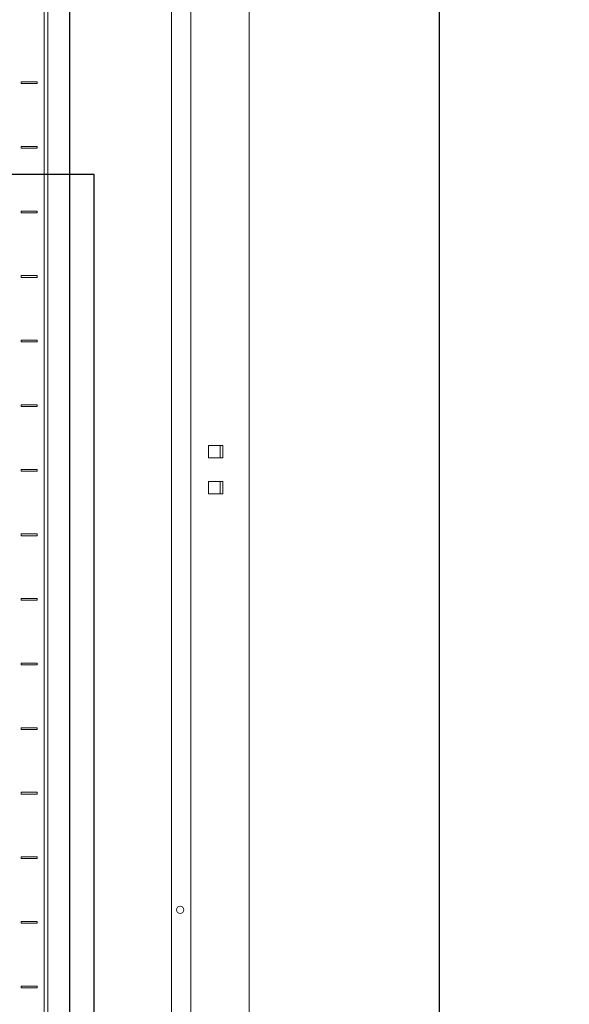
# Model space of a CAD drawing. Header units: millimetres. Extents: x -1087 to 3984, y -274 to 1871.
# Tile 6 of 16: x -405 to -27, y 404 to 1081. Entities that reach past the tile are written whole.
import ezdxf
from ezdxf.enums import TextEntityAlignment as Align

# ---------------------------------------------------------------- set-up
doc = ezdxf.new("R2010")
doc.units = ezdxf.units.MM
for name, color, linetype, lineweight in [('2DE_OBJ_BKT-pp', 93, 'Continuous', 5), ('2DE_TXT', 7, 'Continuous', 9), ('CP_DETAL', 33, 'Continuous', 9)]:
    doc.layers.add(name, color=color, linetype=linetype, lineweight=lineweight)
doc.layers.add('_IE_Punkt_GPD_PPD', color=5, linetype='Continuous')
doc.layers.add('_IE_Radiowęzeł okablowanie', color=190, linetype='Continuous')
doc.styles.add('CP_ATTR', font='ARIAL.TTF')

# ---------------------------------------------------------------- blocks, each defined once
blk = doc.blocks.new('2d_bkt_switchward_1_04_5py1std')
for points in [[(760, 1940.5), (760, 49.5), (800, 49.5), (800, 1940.5), (760, 1940.5)], [(659, 60), (659, 1930), (659, 1930)], [(661.5, 60), (661.5, 1930), (661.5, 1930)], [(746.5, 1930), (746.5, 60)], [(780, 1011.5), (772, 1011.5), (772, 1003), (780, 1003), (780, 1011.5), (782, 1011.5), (782, 1003), (780, 1003)], [(780, 986.75), (772, 986.75), (772, 978.25), (780, 978.25), (780, 986.75), (782, 986.75), (782, 978.25), (780, 978.25)]]:
    blk.add_lwpolyline(points)
blk.add_circle((752.54, 691.92), 2.5)
at = {"layer": 'CP_DETAL'}
for points in [[(643.1, 1261.8), (654.1, 1261.8), (654.1, 1260.6), (643.1, 1260.6), (643.1, 1261.8)], [(643.1, 1217.35), (654.1, 1217.35), (654.1, 1216.15), (643.1, 1216.15), (643.1, 1217.35)], [(643.1, 1172.9), (654.1, 1172.9), (654.1, 1171.7), (643.1, 1171.7), (643.1, 1172.9)], [(643.1, 1128.45), (654.1, 1128.45), (654.1, 1127.25), (643.1, 1127.25), (643.1, 1128.45)], [(643.1, 1084), (654.1, 1084), (654.1, 1082.8), (643.1, 1082.8), (643.1, 1084)], [(643.1, 1039.55), (654.1, 1039.55), (654.1, 1038.35), (643.1, 1038.35), (643.1, 1039.55)], [(643.1, 995.1), (654.1, 995.1), (654.1, 993.9), (643.1, 993.9), (643.1, 995.1)], [(643.1, 950.65), (654.1, 950.65), (654.1, 949.45), (643.1, 949.45), (643.1, 950.65)], [(643.1, 906.2), (654.1, 906.2), (654.1, 905), (643.1, 905), (643.1, 906.2)], [(643.1, 861.75), (654.1, 861.75), (654.1, 860.55), (643.1, 860.55), (643.1, 861.75)], [(643.1, 817.3), (654.1, 817.3), (654.1, 816.1), (643.1, 816.1), (643.1, 817.3)], [(643.1, 772.85), (654.1, 772.85), (654.1, 771.65), (643.1, 771.65), (643.1, 772.85)], [(643.1, 728.4), (654.1, 728.4), (654.1, 727.2), (643.1, 727.2), (643.1, 728.4)], [(643.1, 683.95), (654.1, 683.95), (654.1, 682.75), (643.1, 682.75), (643.1, 683.95)], [(643.1, 639.5), (654.1, 639.5), (654.1, 638.3), (643.1, 638.3), (643.1, 639.5)]]:
    blk.add_lwpolyline(points, dxfattribs=at)
at = {"style": 'CP_ATTR', "flags": 9}
for tag in ['ARTICLE', 'PRODUCT-TYPE', 'PRODUCER', 'CHARACTER', 'OTHER']:
    blk.add_attdef(tag, text='', height=0.00005, dxfattribs=at).set_placement((167.41, 67.69), align=Align.MIDDLE_LEFT)
at = {"layer": '2DE_TXT', "style": 'CP_ATTR', "width": 0.8}
for tag, p in [('NAME', (7.18, 2020.54)), ('ORDER-NO', (7.18, 2002.94))]:
    blk.add_attdef(tag, text='', height=10, dxfattribs=at).set_placement(p, align=Align.MIDDLE_LEFT)

msp = doc.modelspace()

# ---------------------------------------------------------------- linework, layer by layer
msp.add_lwpolyline([(2460.49, 128.5), (0, 128.5), (-116, 128.5), (-116, 1871.1), (-1087.35, 1871.1), (-1087.35, -274.25), (2460.49, -274.25), (2460.49, 128.5)])
at = {"layer": '_IE_Punkt_GPD_PPD'}
msp.add_lwpolyline([(294.89, 757.03), (294.89, 73.04), (-353.59, 73.04), (-353.59, 974.77), (-700.04, 974.77), (-700.04, 1031.26)], dxfattribs=at)
at = {"layer": '_IE_Radiowęzeł okablowanie'}
msp.add_lwpolyline([(323.58, 449.34), (324.28, 36.95), (-370.31, 36.95), (-370.31, 1168.5), (-421.95, 1168.5)], dxfattribs=at)

# ---------------------------------------------------------------- block references
at = {"layer": '2DE_OBJ_BKT-pp'}
msp.add_blockref('2d_bkt_switchward_1_04_5py1std', (-1046.95, -223.17), dxfattribs=at)

doc.saveas('drawing.dxf')
